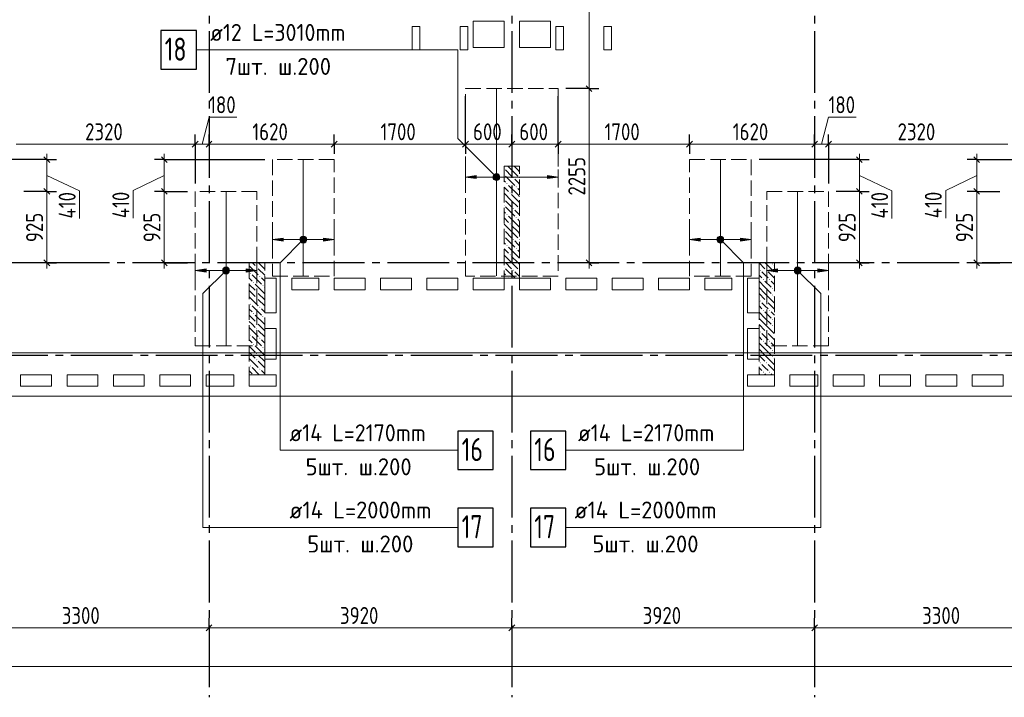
# Model space of a CAD drawing. Header units: millimetres. Extents: x 0 to 61017, y 0 to 42000.
# Tile 3 of 24: x 11347 to 24096, y 15970 to 24749. Entities that reach past the tile are written whole.
import ezdxf

# ---------------------------------------------------------------- set-up
doc = ezdxf.new("R2010")
doc.units = ezdxf.units.MM
doc.linetypes.add('______2', pattern=[270, 200, -70])
doc.linetypes.add('______5', pattern=[1100, 800, -100, 100, -100])
for name, color, linetype, lineweight in [('Standard', 7, 'Continuous', 25), ('ДОП Верх по У', 7, 'Continuous', 25), ('ЖБ Пилон', 180, 'Continuous', 25), ('Оси', 40, '______5', 18), ('Позиционная метка номер позиции', 7, 'Continuous', 13), ('Примечания', 7, 'Continuous', 25)]:
    doc.layers.add(name, color=color, linetype=linetype, lineweight=lineweight)
doc.layers.add('ЖБ Перекрытие верхний уровень', color=7, linetype='Continuous', lineweight=25, true_color=0xe0e0ff)
doc.styles.add('GOST 2.304-81', font='txt')
doc.styles.add('ISOCPEUR', font='txt')

msp = doc.modelspace()

# ---------------------------------------------------------------- hatches: boundary and pattern name
at = {"layer": 'ДОП Верх по У', "linetype": 'Continuous', "lineweight": 13, "transparency": 33554687}
for points in [[(17260, 22690), (17120, 22710), (17260, 22730)], [(14760, 21880), (14620, 21900), (14760, 21920)], [(20160, 21880), (20020, 21900), (20160, 21920)], [(13760, 21480), (13620, 21500), (13760, 21520)], [(21160, 21480), (21020, 21500), (21160, 21520)]]:
    msp.add_hatch(color=7, dxfattribs=at).paths.add_polyline_path(points, flags=16)
for points in [[(17488, 22691), (17488, 22729), (17482, 22710)], [(17488, 22729), (17501, 22678), (17501, 22742)], [(17488, 22729), (17488, 22691), (17501, 22678)], [(17501, 22742), (17520, 22672), (17520, 22748)], [(17501, 22742), (17501, 22678), (17520, 22672)], [(17520, 22748), (17520, 22672), (17539, 22678)], [(17520, 22748), (17539, 22678), (17539, 22742)], [(17539, 22742), (17539, 22678), (17552, 22691)], [(17539, 22742), (17552, 22691), (17552, 22729)], [(17552, 22729), (17552, 22691), (17557, 22710)], [(18180, 22690), (18320, 22710), (18180, 22730)], [(14988, 21919), (15001, 21868), (15001, 21932)], [(15001, 21932), (15020, 21862), (15020, 21938)], [(15001, 21932), (15001, 21868), (15020, 21862)], [(15020, 21938), (15020, 21862), (15039, 21868)], [(15020, 21938), (15039, 21868), (15039, 21932)], [(15039, 21932), (15039, 21868), (15052, 21881)], [(15039, 21932), (15052, 21881), (15052, 21919)], [(20388, 21919), (20401, 21868), (20401, 21932)], [(20401, 21932), (20420, 21862), (20420, 21938)], [(20401, 21932), (20401, 21868), (20420, 21862)], [(20420, 21938), (20420, 21862), (20439, 21868)], [(20420, 21938), (20439, 21868), (20439, 21932)], [(20439, 21932), (20439, 21868), (20452, 21881)], [(20439, 21932), (20452, 21881), (20452, 21919)], [(14988, 21881), (14988, 21919), (14982, 21900)], [(14988, 21919), (14988, 21881), (15001, 21868)], [(15052, 21919), (15052, 21881), (15057, 21900)], [(15280, 21880), (15420, 21900), (15280, 21920)], [(20388, 21881), (20388, 21919), (20382, 21900)], [(20388, 21919), (20388, 21881), (20401, 21868)], [(20452, 21919), (20452, 21881), (20457, 21900)], [(20680, 21880), (20820, 21900), (20680, 21920)], [(13988, 21481), (13988, 21519), (13982, 21500)], [(13988, 21519), (14001, 21468), (14001, 21532)], [(13988, 21519), (13988, 21481), (14001, 21468)], [(14001, 21532), (14020, 21462), (14020, 21538)], [(14001, 21532), (14001, 21468), (14020, 21462)], [(14020, 21538), (14020, 21462), (14039, 21468)], [(14020, 21538), (14039, 21468), (14039, 21532)], [(14039, 21532), (14039, 21468), (14052, 21481)], [(14039, 21532), (14052, 21481), (14052, 21519)], [(14052, 21519), (14052, 21481), (14057, 21500)], [(14280, 21480), (14420, 21500), (14280, 21520)], [(21388, 21481), (21388, 21519), (21382, 21500)], [(21388, 21519), (21401, 21468), (21401, 21532)], [(21388, 21519), (21388, 21481), (21401, 21468)], [(21401, 21532), (21420, 21462), (21420, 21538)], [(21401, 21532), (21401, 21468), (21420, 21462)], [(21420, 21538), (21420, 21462), (21439, 21468)], [(21420, 21538), (21439, 21468), (21439, 21532)], [(21439, 21532), (21439, 21468), (21452, 21481)], [(21439, 21532), (21452, 21481), (21452, 21519)], [(21452, 21519), (21452, 21481), (21457, 21500)], [(21680, 21480), (21820, 21500), (21680, 21520)]]:
    msp.add_hatch(color=7, dxfattribs=at).paths.add_polyline_path(points)
at = {"layer": 'ЖБ Пилон', "linetype": 'Continuous', "lineweight": 18, "transparency": 33554687}
for points in [[(17620, 22827), (17623, 22823), (17620, 22820)], [(17620, 22747), (17623, 22743), (17620, 22740)], [(17730, 22703), (17737, 22710), (17743, 22703), (17737, 22697)], [(17810, 22703), (17817, 22710), (17820, 22707), (17820, 22700), (17817, 22697)], [(17650, 22623), (17657, 22630), (17663, 22623), (17657, 22617)], [(17770, 22583), (17777, 22590), (17783, 22583), (17777, 22577)], [(17690, 22503), (17697, 22510), (17703, 22503), (17697, 22497)], [(17620, 22427), (17623, 22423), (17620, 22420)], [(17620, 22347), (17623, 22343), (17620, 22340)], [(17650, 22223), (17657, 22230), (17663, 22223), (17657, 22217)], [(17730, 22303), (17737, 22310), (17743, 22303), (17737, 22297)], [(17770, 22183), (17777, 22190), (17783, 22183), (17777, 22177)], [(17810, 22303), (17817, 22310), (17820, 22307), (17820, 22300), (17817, 22297)], [(17690, 22103), (17697, 22110), (17703, 22103), (17697, 22097)], [(17620, 22027), (17623, 22023), (17620, 22020)], [(17620, 21947), (17623, 21943), (17620, 21940)], [(17650, 21823), (17657, 21830), (17663, 21823), (17657, 21817)], [(17730, 21903), (17737, 21910), (17743, 21903), (17737, 21897)], [(17810, 21903), (17817, 21910), (17820, 21907), (17820, 21900), (17817, 21897)], [(17690, 21703), (17697, 21710), (17703, 21703), (17697, 21697)], [(17770, 21783), (17777, 21790), (17783, 21783), (17777, 21777)], [(14410, 21543), (14417, 21550), (14423, 21543), (14417, 21537)], [(17620, 21627), (17623, 21623), (17620, 21620)], [(17620, 21547), (17623, 21543), (17620, 21540)], [(21090, 21583), (21097, 21590), (21103, 21583), (21097, 21577)], [(14330, 21463), (14337, 21470), (14343, 21463), (14337, 21457)], [(14450, 21423), (14457, 21430), (14463, 21423), (14457, 21417)], [(17650, 21423), (17657, 21430), (17663, 21423), (17657, 21417)], [(17730, 21503), (17737, 21510), (17743, 21503), (17737, 21497)], [(17810, 21503), (17817, 21510), (17820, 21507), (17820, 21500), (17817, 21497)], [(20930, 21503), (20937, 21510), (20943, 21503), (20937, 21497)], [(21010, 21503), (21017, 21510), (21023, 21503), (21017, 21497)], [(14370, 21343), (14377, 21350), (14383, 21343), (14377, 21337)], [(14490, 21303), (14497, 21310), (14503, 21303), (14497, 21297)], [(20970, 21383), (20977, 21390), (20983, 21383), (20977, 21377)], [(21050, 21383), (21057, 21390), (21063, 21383), (21057, 21377)], [(14410, 21223), (14417, 21230), (14423, 21223), (14417, 21217)], [(21090, 21263), (21097, 21270), (21103, 21263), (21097, 21257)], [(21090, 21183), (21097, 21190), (21103, 21183), (21097, 21177)], [(14330, 21063), (14337, 21070), (14343, 21063), (14337, 21057)], [(14410, 21143), (14417, 21150), (14423, 21143), (14417, 21137)], [(20930, 21103), (20937, 21110), (20943, 21103), (20937, 21097)], [(21010, 21103), (21017, 21110), (21023, 21103), (21017, 21097)], [(14370, 20943), (14377, 20950), (14383, 20943), (14377, 20937)], [(14450, 21023), (14457, 21030), (14463, 21023), (14457, 21017)], [(14490, 20903), (14497, 20910), (14503, 20903), (14497, 20897)], [(20970, 20983), (20977, 20990), (20983, 20983), (20977, 20977)], [(21050, 20983), (21057, 20990), (21063, 20983), (21057, 20977)], [(14410, 20823), (14417, 20830), (14423, 20823), (14417, 20817)], [(21090, 20863), (21097, 20870), (21103, 20863), (21097, 20857)], [(21090, 20783), (21097, 20790), (21103, 20783), (21097, 20777)], [(14330, 20663), (14337, 20670), (14343, 20663), (14337, 20657)], [(14410, 20743), (14417, 20750), (14423, 20743), (14417, 20737)], [(20930, 20703), (20937, 20710), (20943, 20703), (20937, 20697)], [(21010, 20703), (21017, 20710), (21023, 20703), (21017, 20697)], [(14370, 20543), (14377, 20550), (14383, 20543), (14377, 20537)], [(14450, 20623), (14457, 20630), (14463, 20623), (14457, 20617)], [(20970, 20583), (20977, 20590), (20983, 20583), (20977, 20577)], [(21050, 20583), (21057, 20590), (21063, 20583), (21057, 20577)], [(14410, 20423), (14417, 20430), (14423, 20423), (14417, 20417)], [(14490, 20503), (14497, 20510), (14503, 20503), (14497, 20497)], [(21090, 20463), (21097, 20470), (21103, 20463), (21097, 20457)], [(14410, 20343), (14417, 20350), (14423, 20343), (14417, 20337)], [(20930, 20303), (20937, 20310), (20943, 20303), (20937, 20297)], [(21010, 20303), (21017, 20310), (21023, 20303), (21017, 20297)], [(21090, 20383), (21097, 20390), (21103, 20383), (21097, 20377)], [(14330, 20263), (14337, 20270), (14343, 20263), (14337, 20257)], [(14450, 20223), (14457, 20230), (14463, 20223), (14457, 20217)], [(20970, 20183), (20977, 20190), (20983, 20183), (20977, 20177)], [(21050, 20183), (21057, 20190), (21063, 20183), (21057, 20177)]]:
    msp.add_hatch(color=7, dxfattribs=at).paths.add_polyline_path(points, flags=16)
at = {"layer": 'Позиционная метка номер позиции', "linetype": 'Continuous', "lineweight": 13, "transparency": 33554687}
for points in [[(17488, 22678), (17531, 22753), (17477, 22699)], [(17477, 22699), (17531, 22753), (17509, 22753)], [(17477, 22699), (17509, 22753), (17477, 22721)], [(17477, 22721), (17509, 22753), (17488, 22742)], [(17488, 22678), (17552, 22742), (17531, 22753)], [(17509, 22667), (17552, 22742), (17488, 22678)], [(17509, 22667), (17563, 22721), (17552, 22742)], [(17531, 22667), (17563, 22721), (17509, 22667)], [(17531, 22667), (17563, 22699), (17563, 22721)], [(17563, 22699), (17531, 22667), (17552, 22678)], [(15052, 21868), (14988, 21932), (14977, 21911)], [(15063, 21889), (15009, 21943), (14988, 21932)], [(15063, 21889), (14988, 21932), (15052, 21868)], [(15063, 21911), (15031, 21943), (15009, 21943)], [(15063, 21911), (15009, 21943), (15063, 21889)], [(15031, 21943), (15063, 21911), (15052, 21932)], [(20377, 21911), (20409, 21943), (20388, 21932)], [(20409, 21943), (20377, 21911), (20377, 21889)], [(20409, 21943), (20377, 21889), (20431, 21943)], [(20431, 21943), (20377, 21889), (20388, 21868)], [(20431, 21943), (20388, 21868), (20452, 21932)], [(20452, 21932), (20388, 21868), (20409, 21857)], [(20452, 21932), (20409, 21857), (20463, 21911)], [(15052, 21868), (14977, 21911), (15031, 21857)], [(15031, 21857), (14977, 21911), (14977, 21889)], [(15031, 21857), (14977, 21889), (15009, 21857)], [(15009, 21857), (14977, 21889), (14988, 21868)], [(20463, 21911), (20409, 21857), (20431, 21857)], [(20463, 21911), (20431, 21857), (20463, 21889)], [(20463, 21889), (20431, 21857), (20452, 21868)], [(14052, 21468), (13988, 21532), (13977, 21511)], [(14052, 21468), (13977, 21511), (14031, 21457)], [(14031, 21457), (13977, 21511), (13977, 21489)], [(14031, 21457), (13977, 21489), (14009, 21457)], [(14009, 21457), (13977, 21489), (13988, 21468)], [(14063, 21489), (14009, 21543), (13988, 21532)], [(14063, 21489), (13988, 21532), (14052, 21468)], [(14063, 21511), (14031, 21543), (14009, 21543)], [(14063, 21511), (14009, 21543), (14063, 21489)], [(14031, 21543), (14063, 21511), (14052, 21532)], [(21377, 21511), (21409, 21543), (21388, 21532)], [(21409, 21543), (21377, 21511), (21377, 21489)], [(21409, 21543), (21377, 21489), (21431, 21543)], [(21431, 21543), (21377, 21489), (21388, 21468)], [(21431, 21543), (21388, 21468), (21452, 21532)], [(21452, 21532), (21388, 21468), (21409, 21457)], [(21452, 21532), (21409, 21457), (21463, 21511)], [(21463, 21511), (21409, 21457), (21431, 21457)], [(21463, 21511), (21431, 21457), (21463, 21489)], [(21463, 21489), (21431, 21457), (21452, 21468)]]:
    msp.add_hatch(color=7, dxfattribs=at).paths.add_polyline_path(points)

# ---------------------------------------------------------------- linework, layer by layer
at = {"layer": 'Standard', "color": 7, "linetype": 'Continuous', "lineweight": 13, "transparency": 33554687}
for p, q in [((18720, 26269), (18720, 23857)), ((18720, 23857), (18720, 21600)), ((13710, 23137), (13800, 23487)), ((13800, 23487), (14160, 23487)), ((21730, 23137), (21820, 23487)), ((21820, 23487), (22180, 23487)), ((11300, 23137), (13620, 23137)), ((13620, 23137), (13800, 23137)), ((13800, 23137), (15420, 23137)), ((15420, 23137), (17120, 23137)), ((17120, 23137), (17720, 23137)), ((17720, 23137), (18320, 23137)), ((18320, 23137), (20020, 23137)), ((20020, 23137), (21640, 23137)), ((21640, 23137), (21820, 23137)), ((21820, 23137), (24140, 23137)), ((11700, 22937), (11700, 23012)), ((13220, 22937), (13220, 23012)), ((22220, 22937), (22220, 23012)), ((23740, 22937), (23740, 23012)), ((11700, 22937), (11700, 22525)), ((13220, 22937), (13220, 22525)), ((22220, 22937), (22220, 22525)), ((23740, 22937), (23740, 22525)), ((11700, 22731), (12122, 22532)), ((13220, 22731), (12817, 22537)), ((22220, 22731), (22642, 22532)), ((23740, 22731), (23337, 22537)), ((12122, 22532), (12122, 22173)), ((12817, 22537), (12817, 22177)), ((22642, 22532), (22642, 22173)), ((23337, 22537), (23337, 22177)), ((11700, 21600), (11700, 21525)), ((13220, 21600), (13220, 21525)), ((18720, 21600), (18720, 21525)), ((22220, 21600), (22220, 21525)), ((23740, 21600), (23740, 21525)), ((10500, 16870), (13800, 16870)), ((13800, 16870), (17720, 16870)), ((17720, 16870), (21640, 16870)), ((21640, 16870), (24940, 16870)), ((49280, 16370), (7200, 16370))]:
    msp.add_line(p, q, dxfattribs=at)
at = {"layer": 'Standard', "color": 251, "linetype": 'Continuous', "lineweight": -3, "true_color": 0x656565, "transparency": 33554687}
for p, q in [((18720, 23857), (18595, 23857)), ((18720, 23857), (18845, 23857)), ((13620, 23137), (13620, 23262)), ((13800, 23137), (13800, 23262)), ((15420, 23137), (15420, 23262)), ((17120, 23137), (17120, 23262)), ((17720, 23137), (17720, 23262)), ((18320, 23137), (18320, 23262)), ((20020, 23137), (20020, 23262)), ((21640, 23137), (21640, 23262)), ((21820, 23137), (21820, 23262)), ((13620, 23137), (13620, 23012)), ((13620, 23137), (13620, 22625)), ((13800, 23137), (13800, 23012)), ((13800, 23137), (13800, 23137)), ((15420, 23137), (15420, 23012)), ((15420, 23137), (15420, 23037)), ((17120, 23137), (17120, 23012)), ((17720, 23137), (17720, 23012)), ((17720, 23137), (17720, 23137)), ((18320, 23137), (18320, 23012)), ((20020, 23137), (20020, 23012)), ((20020, 23137), (20020, 23037)), ((21640, 23137), (21640, 23012)), ((21640, 23137), (21640, 22995)), ((21820, 23137), (21820, 23012)), ((21820, 23137), (21820, 22625)), ((11700, 22937), (10400, 22937)), ((11700, 22937), (11575, 22937)), ((11700, 22937), (11825, 22937)), ((13220, 22937), (13095, 22937)), ((13220, 22937), (13345, 22937)), ((13220, 22937), (14520, 22937)), ((22220, 22937), (20920, 22937)), ((22220, 22937), (22095, 22937)), ((22220, 22937), (22345, 22937)), ((23740, 22937), (23615, 22937)), ((23740, 22937), (23865, 22937)), ((11700, 22525), (11400, 22525)), ((11700, 22525), (11575, 22525)), ((11700, 22525), (11825, 22525)), ((13220, 22525), (13095, 22525)), ((13220, 22525), (13345, 22525)), ((13220, 22525), (13520, 22525)), ((22220, 22525), (21920, 22525)), ((22220, 22525), (22095, 22525)), ((22220, 22525), (22345, 22525)), ((23740, 22525), (23615, 22525)), ((23740, 22525), (23865, 22525)), ((11700, 21600), (11400, 21600)), ((11700, 21600), (11575, 21600)), ((11700, 21600), (11825, 21600)), ((13220, 21600), (13095, 21600)), ((13220, 21600), (13345, 21600)), ((13220, 21600), (13520, 21600)), ((18720, 21600), (18420, 21600)), ((18720, 21600), (18595, 21600)), ((18720, 21600), (18845, 21600)), ((22220, 21600), (21920, 21600)), ((22220, 21600), (22095, 21600)), ((22220, 21600), (22345, 21600)), ((23740, 21600), (23615, 21600)), ((23740, 21600), (23865, 21600)), ((23740, 21600), (24040, 21600)), ((13800, 16870), (13800, 16995)), ((17720, 16870), (17720, 16995)), ((21640, 16870), (21640, 16995)), ((13800, 16870), (13800, 16745)), ((13800, 16870), (13800, 16418)), ((17720, 16870), (17720, 16745)), ((17720, 16870), (17720, 16418)), ((21640, 16870), (21640, 16745)), ((21640, 16870), (21640, 16418))]:
    msp.add_line(p, q, dxfattribs=at)
at = {"layer": 'Standard', "color": 7, "linetype": 'Continuous', "lineweight": 25, "transparency": 33554687}
for p, q in [((18682, 23894), (18757, 23819)), ((13582, 23099), (13657, 23174)), ((13762, 23099), (13837, 23174)), ((15382, 23099), (15457, 23174)), ((17082, 23099), (17157, 23174)), ((17682, 23099), (17757, 23174)), ((18282, 23099), (18357, 23174)), ((19982, 23099), (20057, 23174)), ((21602, 23099), (21677, 23174)), ((21782, 23099), (21857, 23174)), ((11662, 22974), (11737, 22899)), ((13182, 22974), (13257, 22899)), ((22182, 22974), (22257, 22899)), ((23702, 22974), (23777, 22899)), ((11662, 22562), (11737, 22487)), ((13182, 22562), (13257, 22487)), ((22182, 22562), (22257, 22487)), ((23702, 22562), (23777, 22487)), ((11662, 21638), (11737, 21562)), ((13182, 21638), (13257, 21562)), ((18682, 21638), (18757, 21562)), ((22182, 21638), (22257, 21562)), ((23702, 21638), (23777, 21562)), ((13762, 16833), (13837, 16907)), ((17682, 16833), (17757, 16907)), ((21602, 16833), (21677, 16907))]:
    msp.add_line(p, q, dxfattribs=at)
at = {"layer": 'Standard', "color": 254, "linetype": 'Continuous', "lineweight": 18, "true_color": 0xc4c4ff, "transparency": 33554687}
msp.add_lwpolyline([(7300, 20432), (49180, 20432), (49180, 37201), (7300, 37201), (7300, 20432)], dxfattribs=at)
at = {"layer": 'Standard', "color": 251, "linetype": 'Continuous', "lineweight": -3, "true_color": 0x656565, "transparency": 33554687}
for points in [[(18720, 23857), (18703, 23857), (18703, 23857), (18420, 23857)], [(17120, 23137), (17120, 23154), (17120, 23154), (17120, 23154), (17120, 23154), (17120, 23154), (17120, 23154), (17120, 23154), (17120, 23154), (17120, 23154), (17120, 23154), (17120, 23154), (17120, 23154), (17120, 23154), (17120, 23154), (17120, 23154), (17120, 23154), (17120, 23154), (17120, 23154), (17120, 23154), (17120, 23154), (17120, 23154), (17120, 23154), (17120, 23154), (17120, 23154), (17120, 23154), (17120, 23154), (17120, 23154), (17120, 23154), (17120, 23154), (17120, 23154), (17120, 23154), (17120, 23154), (17120, 23154), (17120, 23154), (17120, 23154), (17120, 23154), (17120, 23154), (17120, 23154), (17120, 23154), (17120, 23154), (17120, 23154), (17120, 23154), (17120, 23154), (17120, 23154), (17120, 23154), (17120, 23154), (17120, 23154), (17120, 23154), (17120, 23154), (17120, 23154), (17120, 23154), (17120, 23154), (17120, 23154), (17120, 23154), (17120, 23251), (17120, 23251), (17120, 23392), (17120, 23392), (17120, 23757)], [(18320, 23137), (18320, 23154), (18320, 23154), (18320, 23154), (18320, 23154), (18320, 23154), (18320, 23154), (18320, 23154), (18320, 23154), (18320, 23154), (18320, 23154), (18320, 23154), (18320, 23154), (18320, 23154), (18320, 23154), (18320, 23154), (18320, 23154), (18320, 23154), (18320, 23154), (18320, 23154), (18320, 23154), (18320, 23154), (18320, 23154), (18320, 23154), (18320, 23154), (18320, 23154), (18320, 23154), (18320, 23154), (18320, 23154), (18320, 23154), (18320, 23154), (18320, 23154), (18320, 23154), (18320, 23154), (18320, 23154), (18320, 23154), (18320, 23154), (18320, 23154), (18320, 23154), (18320, 23154), (18320, 23154), (18320, 23154), (18320, 23154), (18320, 23154), (18320, 23154), (18320, 23154), (18320, 23154), (18320, 23154), (18320, 23154), (18320, 23154), (18320, 23154), (18320, 23263), (18320, 23263), (18320, 23420), (18320, 23420), (18320, 23757)], [(23740, 22937), (24761, 22937), (24761, 22937), (25040, 22937)], [(23740, 22525), (24013, 22525), (24013, 22525), (24040, 22525)]]:
    msp.add_lwpolyline(points, dxfattribs=at)
at = {"layer": 'Standard', "color": 7, "linetype": 'Continuous', "lineweight": 13, "transparency": 33554687}
for points in [[(11700, 22525), (11700, 21785), (11700, 21785), (11700, 21600)], [(13220, 22525), (13220, 22256), (13220, 22256), (13220, 21600)], [(22220, 22525), (22220, 21785), (22220, 21785), (22220, 21600)], [(23740, 22525), (23740, 22311), (23740, 22311), (23740, 21600)]]:
    msp.add_lwpolyline(points, dxfattribs=at)
at = {"layer": 'ДОП Верх по У', "color": 7, "linetype": 'Continuous', "lineweight": 13, "transparency": 33554687}
for p, q in [((13793, 24357), (15835, 24357)), ((14820, 19170), (16884, 19170)), ((18556, 19170), (20620, 19170)), ((14820, 18170), (16928, 18170)), ((18512, 18170), (20620, 18170))]:
    msp.add_line(p, q, dxfattribs=at)
at = {"layer": 'ДОП Верх по У', "color": 7, "linetype": 'Continuous', "lineweight": 18, "transparency": 33554687}
for p, q in [((17520, 23851), (17520, 21431)), ((15020, 22932), (15020, 21432)), ((20420, 22932), (20420, 21432)), ((14020, 22518), (14020, 20532)), ((21420, 22518), (21420, 20532))]:
    msp.add_line(p, q, dxfattribs=at)
at = {"layer": 'ДОП Верх по У', "color": 251, "linetype": 'Continuous', "lineweight": 13, "true_color": 0x494949, "transparency": 33554687}
for p, q in [((17120, 22710), (17120, 22810)), ((17120, 22710), (17260, 22730)), ((17260, 22690), (17120, 22710)), ((17120, 22710), (17120, 22610)), ((17120, 22710), (17120, 22710)), ((17260, 22730), (17260, 22690)), ((17260, 22710), (17490, 22710)), ((17520, 22748), (17520, 22748)), ((17550, 22710), (18180, 22710)), ((18320, 22710), (18180, 22730)), ((18180, 22730), (18180, 22690)), ((18180, 22690), (18320, 22710)), ((18320, 22710), (18320, 22810)), ((18320, 22710), (18320, 22610)), ((18320, 22710), (18320, 22710)), ((17520, 22672), (17520, 22672)), ((14620, 21900), (14620, 22000)), ((15020, 21938), (15020, 21938)), ((15420, 21900), (15420, 22000)), ((20020, 21900), (20020, 22000)), ((20420, 21938), (20420, 21938)), ((20820, 21900), (20820, 22000)), ((14620, 21900), (14760, 21920)), ((14760, 21880), (14620, 21900)), ((14620, 21900), (14620, 21800)), ((14620, 21900), (14620, 21900)), ((14760, 21920), (14760, 21880)), ((14760, 21900), (14990, 21900)), ((15020, 21862), (15020, 21862)), ((15050, 21900), (15280, 21900)), ((15420, 21900), (15280, 21920)), ((15280, 21920), (15280, 21880)), ((15280, 21880), (15420, 21900)), ((15420, 21900), (15420, 21800)), ((15420, 21900), (15420, 21900)), ((20020, 21900), (20160, 21920)), ((20160, 21880), (20020, 21900)), ((20020, 21900), (20020, 21800)), ((20020, 21900), (20020, 21900)), ((20160, 21920), (20160, 21880)), ((20160, 21900), (20390, 21900)), ((20420, 21862), (20420, 21862)), ((20450, 21900), (20680, 21900)), ((20820, 21900), (20680, 21920)), ((20680, 21920), (20680, 21880)), ((20680, 21880), (20820, 21900)), ((20820, 21900), (20820, 21800)), ((20820, 21900), (20820, 21900)), ((13620, 21500), (13620, 21600)), ((14420, 21500), (14420, 21600)), ((21020, 21500), (21020, 21600)), ((21820, 21500), (21820, 21600)), ((13620, 21500), (13760, 21520)), ((13760, 21480), (13620, 21500)), ((13620, 21500), (13620, 21400)), ((13620, 21500), (13620, 21500)), ((13760, 21520), (13760, 21480)), ((13760, 21500), (13990, 21500)), ((14020, 21538), (14020, 21538)), ((14020, 21462), (14020, 21462)), ((14050, 21500), (14280, 21500)), ((14420, 21500), (14280, 21520)), ((14280, 21520), (14280, 21480)), ((14280, 21480), (14420, 21500)), ((14420, 21500), (14420, 21400)), ((14420, 21500), (14420, 21500)), ((21020, 21500), (21160, 21520)), ((21160, 21480), (21020, 21500)), ((21020, 21500), (21020, 21400)), ((21020, 21500), (21020, 21500)), ((21160, 21520), (21160, 21480)), ((21160, 21500), (21390, 21500)), ((21420, 21538), (21420, 21538)), ((21420, 21462), (21420, 21462)), ((21450, 21500), (21680, 21500)), ((21820, 21500), (21680, 21520)), ((21680, 21520), (21680, 21480)), ((21680, 21480), (21820, 21500)), ((21820, 21500), (21820, 21400)), ((21820, 21500), (21820, 21500))]:
    msp.add_line(p, q, dxfattribs=at)
at = {"layer": 'ДОП Верх по У', "color": 7, "linetype": 'Continuous', "lineweight": 25, "transparency": 33554687}
for points in [[(13175, 24107), (13635, 24107), (13635, 24607), (13175, 24607), (13175, 24107)], [(17020, 18920), (17480, 18920), (17480, 19420), (17020, 19420), (17020, 18920)], [(17960, 18920), (18420, 18920), (18420, 19420), (17960, 19420), (17960, 18920)], [(17020, 17920), (17480, 17920), (17480, 18420), (17020, 18420), (17020, 17920)], [(17960, 17920), (18420, 17920), (18420, 18420), (17960, 18420), (17960, 17920)]]:
    msp.add_lwpolyline(points, dxfattribs=at)
at = {"layer": 'ДОП Верх по У', "color": 251, "linetype": 'Continuous', "lineweight": 13, "true_color": 0x494949, "transparency": 33554687}
for centre in [(17520, 22710), (15020, 21900), (20420, 21900), (14020, 21500), (21420, 21500)]:
    msp.add_circle(centre, 37.5, dxfattribs=at)
at = {"layer": 'ЖБ Перекрытие верхний уровень', "color": 7, "linetype": 'Continuous', "lineweight": 18, "transparency": 33554687}
for p, q in [((16530, 24660), (16430, 24660)), ((16430, 24660), (16430, 24360)), ((16530, 24360), (16530, 24660)), ((17150, 24660), (17050, 24660)), ((17050, 24660), (17050, 24360)), ((17150, 24360), (17150, 24660)), ((17620, 24730), (17220, 24730)), ((17220, 24730), (17220, 24390)), ((17620, 24390), (17620, 24730)), ((18220, 24730), (17820, 24730)), ((17820, 24730), (17820, 24390)), ((18220, 24730), (17820, 24730)), ((17820, 24730), (17820, 24390)), ((18220, 24390), (18220, 24730)), ((18220, 24390), (18220, 24730)), ((18390, 24660), (18290, 24660)), ((18290, 24660), (18290, 24360)), ((18390, 24360), (18390, 24660)), ((19010, 24660), (18910, 24660)), ((18910, 24660), (18910, 24360)), ((19010, 24360), (19010, 24660)), ((16430, 24360), (16530, 24360)), ((17050, 24360), (17150, 24360)), ((17220, 24390), (17620, 24390)), ((17820, 24390), (18220, 24390)), ((17820, 24390), (18220, 24390)), ((18290, 24360), (18390, 24360)), ((18910, 24360), (19010, 24360)), ((14520, 20950), (14520, 21400)), ((14520, 21400), (14670, 21400)), ((14670, 21400), (14670, 20950)), ((14870, 21400), (15220, 21400)), ((14870, 21250), (14870, 21400)), ((15220, 21400), (15220, 21250)), ((15420, 21250), (15420, 21400)), ((15420, 21400), (15820, 21400)), ((15820, 21400), (15820, 21250)), ((16020, 21400), (16420, 21400)), ((16020, 21250), (16020, 21400)), ((16420, 21400), (16420, 21250)), ((16620, 21400), (17020, 21400)), ((16620, 21250), (16620, 21400)), ((17020, 21400), (17020, 21250)), ((17220, 21250), (17220, 21400)), ((17220, 21400), (17620, 21400)), ((17620, 21400), (17620, 21250)), ((17820, 21250), (17820, 21400)), ((17820, 21400), (18220, 21400)), ((18220, 21400), (18220, 21250)), ((18420, 21250), (18420, 21400)), ((18420, 21400), (18820, 21400)), ((18820, 21400), (18820, 21250)), ((19020, 21250), (19020, 21400)), ((19020, 21400), (19420, 21400)), ((19420, 21400), (19420, 21250)), ((19620, 21400), (20020, 21400)), ((19620, 21250), (19620, 21400)), ((20020, 21400), (20020, 21250)), ((20220, 21250), (20220, 21400)), ((20220, 21400), (20570, 21400)), ((20570, 21400), (20570, 21250)), ((20770, 20950), (20770, 21400)), ((20770, 21400), (20920, 21400)), ((20920, 21400), (20920, 20950)), ((15220, 21250), (14870, 21250)), ((15820, 21250), (15420, 21250)), ((16420, 21250), (16020, 21250)), ((17020, 21250), (16620, 21250)), ((17620, 21250), (17220, 21250)), ((18220, 21250), (17820, 21250)), ((18820, 21250), (18420, 21250)), ((19420, 21250), (19020, 21250)), ((20020, 21250), (19620, 21250)), ((20570, 21250), (20220, 21250)), ((14670, 20950), (14520, 20950)), ((20920, 20950), (20770, 20950)), ((14520, 20350), (14520, 20750)), ((14520, 20750), (14670, 20750)), ((14670, 20750), (14670, 20350)), ((20770, 20350), (20770, 20750)), ((20770, 20750), (20920, 20750)), ((20920, 20750), (20920, 20350)), ((14670, 20350), (14520, 20350)), ((20920, 20350), (20770, 20350)), ((11360, 20000), (11360, 20150)), ((11360, 20150), (11760, 20150)), ((11760, 20150), (11760, 20000)), ((11960, 20000), (11960, 20150)), ((11960, 20150), (12360, 20150)), ((12360, 20150), (12360, 20000)), ((12560, 20000), (12560, 20150)), ((12560, 20150), (12960, 20150)), ((12960, 20150), (12960, 20000)), ((13160, 20000), (13160, 20150)), ((13160, 20150), (13560, 20150)), ((13560, 20150), (13560, 20000)), ((13760, 20000), (13760, 20150)), ((13760, 20150), (14120, 20150)), ((14120, 20150), (14120, 20000)), ((14320, 20000), (14320, 20150)), ((14320, 20150), (14670, 20150)), ((14670, 20150), (14670, 20000)), ((20770, 20000), (20770, 20150)), ((20770, 20150), (21120, 20150)), ((21120, 20150), (21120, 20000)), ((21320, 20000), (21320, 20150)), ((21320, 20150), (21680, 20150)), ((21680, 20150), (21680, 20000)), ((21880, 20150), (22280, 20150)), ((21880, 20000), (21880, 20150)), ((22280, 20150), (22280, 20000)), ((22480, 20000), (22480, 20150)), ((22480, 20150), (22880, 20150)), ((22880, 20150), (22880, 20000)), ((23080, 20000), (23080, 20150)), ((23080, 20150), (23480, 20150)), ((23480, 20150), (23480, 20000)), ((23680, 20150), (24080, 20150)), ((23680, 20000), (23680, 20150)), ((24080, 20150), (24080, 20000)), ((11760, 20000), (11360, 20000)), ((12360, 20000), (11960, 20000)), ((12960, 20000), (12560, 20000)), ((13560, 20000), (13160, 20000)), ((14120, 20000), (13760, 20000)), ((14670, 20000), (14320, 20000)), ((21120, 20000), (20770, 20000)), ((21680, 20000), (21320, 20000)), ((22280, 20000), (21880, 20000)), ((22880, 20000), (22480, 20000)), ((23480, 20000), (23080, 20000)), ((24080, 20000), (23680, 20000)), ((7100, 19870), (28240, 19870))]:
    msp.add_line(p, q, dxfattribs=at)
at = {"layer": 'ЖБ Пилон', "color": 253, "linetype": '______2', "lineweight": 13, "true_color": 0xa0a0a0, "transparency": 33554687}
for p, q in [((17620, 22850), (17620, 21400)), ((17820, 22850), (17620, 22850)), ((17820, 21400), (17820, 22850)), ((14320, 21600), (14320, 20150)), ((14520, 21600), (14320, 21600)), ((14520, 20150), (14520, 21600)), ((20920, 21600), (20920, 20150)), ((21120, 21600), (20920, 21600)), ((21120, 20150), (21120, 21600)), ((17620, 21400), (17820, 21400)), ((14320, 20150), (14520, 20150)), ((20920, 20150), (21120, 20150))]:
    msp.add_line(p, q, dxfattribs=at)
at = {"layer": 'ЖБ Пилон', "color": 9, "linetype": 'Continuous', "lineweight": 18, "true_color": 0xc7c7c7, "transparency": 33554687}
for p, q in [((17717, 22803), (17670, 22850)), ((17750, 22850), (17797, 22803)), ((17637, 22803), (17717, 22723)), ((17637, 22723), (17757, 22603)), ((17717, 22803), (17797, 22723)), ((17797, 22803), (17820, 22780)), ((17620, 22660), (17637, 22643)), ((17620, 22580), (17677, 22523)), ((17797, 22483), (17677, 22603)), ((17797, 22643), (17757, 22683)), ((17820, 22620), (17797, 22643)), ((17717, 22403), (17620, 22500)), ((17717, 22483), (17797, 22403)), ((17797, 22563), (17820, 22540)), ((17797, 22483), (17820, 22460)), ((17637, 22403), (17717, 22323)), ((17637, 22323), (17757, 22203)), ((17717, 22403), (17797, 22323)), ((17797, 22403), (17820, 22380)), ((17620, 22260), (17637, 22243)), ((17797, 22083), (17677, 22203)), ((17797, 22243), (17757, 22283)), ((17820, 22220), (17797, 22243)), ((17620, 22180), (17677, 22123)), ((17717, 22003), (17620, 22100)), ((17717, 22083), (17797, 22003)), ((17797, 22163), (17820, 22140)), ((17797, 22083), (17820, 22060)), ((17637, 22003), (17717, 21923)), ((17717, 22003), (17797, 21923)), ((17797, 22003), (17820, 21980)), ((17620, 21860), (17637, 21843)), ((17637, 21923), (17757, 21803)), ((17797, 21683), (17677, 21803)), ((17797, 21843), (17757, 21883)), ((17820, 21820), (17797, 21843)), ((17620, 21780), (17677, 21723)), ((17717, 21603), (17620, 21700)), ((17717, 21683), (17797, 21603)), ((17797, 21763), (17820, 21740)), ((17797, 21683), (17820, 21660)), ((14320, 21560), (14437, 21443)), ((14397, 21563), (14360, 21600)), ((14440, 21600), (14517, 21523)), ((17637, 21603), (17717, 21523)), ((17717, 21603), (17797, 21523)), ((17797, 21603), (17820, 21580)), ((20920, 21600), (20997, 21523)), ((21000, 21600), (21117, 21483)), ((21117, 21563), (21120, 21560)), ((14357, 21443), (14477, 21323)), ((14437, 21523), (14520, 21440)), ((17620, 21460), (17637, 21443)), ((17637, 21523), (17757, 21403)), ((17797, 21443), (17757, 21483)), ((17820, 21420), (17797, 21443)), ((20920, 21440), (20957, 21403)), ((20997, 21443), (20957, 21483)), ((21037, 21403), (20997, 21443)), ((21037, 21483), (21120, 21400)), ((14320, 21400), (14357, 21363)), ((14320, 21320), (14397, 21243)), ((14517, 21203), (14397, 21323)), ((14520, 21360), (14477, 21403)), ((17680, 21400), (17677, 21403)), ((20997, 21283), (20920, 21360)), ((20997, 21363), (21077, 21283)), ((21077, 21363), (21120, 21320)), ((14357, 21203), (14320, 21240)), ((14397, 21163), (14357, 21203)), ((14437, 21203), (14517, 21123)), ((14517, 21283), (14520, 21280)), ((14517, 21203), (14520, 21200)), ((20920, 21280), (20997, 21203)), ((20920, 21200), (20997, 21123)), ((20997, 21283), (21077, 21203)), ((20997, 21203), (21117, 21083)), ((21120, 21240), (21117, 21243)), ((21117, 21163), (21120, 21160)), ((14320, 21160), (14437, 21043)), ((14357, 21043), (14477, 20923)), ((14437, 21123), (14520, 21040)), ((20920, 21040), (20957, 21003)), ((20997, 21043), (20957, 21083)), ((21037, 21003), (20997, 21043)), ((21037, 21083), (21120, 21000)), ((14320, 21000), (14357, 20963)), ((14320, 20920), (14397, 20843)), ((14517, 20803), (14397, 20923)), ((14520, 20960), (14477, 21003)), ((20997, 20883), (20920, 20960)), ((20997, 20963), (21077, 20883)), ((21077, 20963), (21120, 20920)), ((14357, 20803), (14320, 20840)), ((14397, 20763), (14357, 20803)), ((14437, 20803), (14517, 20723)), ((14517, 20883), (14520, 20880)), ((14517, 20803), (14520, 20800)), ((20920, 20880), (20997, 20803)), ((20920, 20800), (20997, 20723)), ((20997, 20883), (21077, 20803)), ((20997, 20803), (21117, 20683)), ((21120, 20840), (21117, 20843)), ((14320, 20760), (14437, 20643)), ((14437, 20723), (14520, 20640)), ((20997, 20643), (20957, 20683)), ((21037, 20683), (21120, 20600)), ((21117, 20763), (21120, 20760)), ((14320, 20600), (14357, 20563)), ((14357, 20643), (14477, 20523)), ((14520, 20560), (14477, 20603)), ((20920, 20640), (20957, 20603)), ((20997, 20483), (20920, 20560)), ((21037, 20603), (20997, 20643)), ((20997, 20563), (21077, 20483)), ((21077, 20563), (21120, 20520)), ((14320, 20520), (14397, 20443)), ((14357, 20403), (14320, 20440)), ((14397, 20363), (14357, 20403)), ((14517, 20403), (14397, 20523)), ((14437, 20403), (14517, 20323)), ((14517, 20483), (14520, 20480)), ((14517, 20403), (14520, 20400)), ((20920, 20480), (20997, 20403)), ((20920, 20400), (20997, 20323)), ((20997, 20483), (21077, 20403)), ((20997, 20403), (21117, 20283)), ((21120, 20440), (21117, 20443)), ((14320, 20360), (14437, 20243)), ((14437, 20323), (14520, 20240)), ((20997, 20243), (20957, 20283)), ((21037, 20283), (21120, 20200)), ((21117, 20363), (21120, 20360)), ((14320, 20200), (14357, 20163)), ((14357, 20243), (14450, 20150)), ((14520, 20160), (14477, 20203)), ((20920, 20240), (20957, 20203)), ((20930, 20150), (20920, 20160)), ((21037, 20203), (20997, 20243)), ((20997, 20163), (21010, 20150)), ((21077, 20163), (21090, 20150))]:
    msp.add_line(p, q, dxfattribs=at)
at = {"layer": 'Оси', "color": 8, "linetype": '______5', "lineweight": -3, "transparency": 33554687}
for p, q in [((13800, 40000), (13800, 15970)), ((21640, 40000), (21640, 15970)), ((17720, 38900), (17720, 15970)), ((49910, 21600), (3600, 21600)), ((50210, 20400), (3600, 20400))]:
    msp.add_line(p, q, dxfattribs=at)
at = {"layer": 'Позиционная метка номер позиции', "color": 7, "linetype": 'Continuous', "lineweight": 13, "transparency": 33554687}
for p, q in [((17488, 22742), (17488, 22742)), ((17552, 22742), (17552, 22742)), ((17488, 22678), (17488, 22678)), ((17552, 22678), (17552, 22678)), ((14988, 21932), (14988, 21932)), ((15052, 21932), (15052, 21932)), ((20388, 21932), (20388, 21932)), ((20452, 21932), (20452, 21932)), ((14988, 21868), (14988, 21868)), ((15052, 21868), (15052, 21868)), ((20388, 21868), (20388, 21868)), ((20452, 21868), (20452, 21868)), ((13988, 21532), (13988, 21532)), ((13988, 21468), (13988, 21468)), ((14052, 21532), (14052, 21532)), ((14052, 21468), (14052, 21468)), ((21388, 21532), (21388, 21532)), ((21388, 21468), (21388, 21468)), ((21452, 21532), (21452, 21532)), ((21452, 21468), (21452, 21468))]:
    msp.add_line(p, q, dxfattribs=at)
for points in [[(17520, 22710), (17020, 23210), (17020, 24357), (13635, 24357)], [(15020, 21900), (14720, 21600), (14720, 19170), (17020, 19170)], [(20420, 21900), (20720, 21600), (20720, 19170), (18420, 19170)], [(14020, 21500), (13720, 21200), (13720, 18170), (17020, 18170)], [(21420, 21500), (21720, 21200), (21720, 18170), (18420, 18170)]]:
    msp.add_lwpolyline(points, dxfattribs=at)
for centre in [(17520, 22710), (15020, 21900), (20420, 21900), (14020, 21500), (21420, 21500)]:
    msp.add_circle(centre, 45, dxfattribs=at)
at = {"layer": 'Примечания', "color": 7, "linetype": '______2', "lineweight": 18, "transparency": 33554687}
for p, q in [((17120, 23857), (18320, 23857)), ((17120, 21425), (17120, 23857)), ((18320, 23857), (18320, 21425)), ((15420, 22937), (14620, 22937)), ((14620, 22937), (14620, 21425)), ((15420, 21425), (15420, 22937)), ((20020, 22937), (20820, 22937)), ((20020, 21425), (20020, 22937)), ((20820, 22937), (20820, 21425)), ((14420, 22525), (13620, 22525)), ((13620, 22525), (13620, 20525)), ((14420, 20525), (14420, 22525)), ((21020, 22525), (21820, 22525)), ((21020, 20525), (21020, 22525)), ((21820, 22525), (21820, 20525)), ((14620, 21425), (15420, 21425)), ((18320, 21425), (17120, 21425)), ((20820, 21425), (20020, 21425)), ((13620, 20525), (14420, 20525)), ((21820, 20525), (21020, 20525))]:
    msp.add_line(p, q, dxfattribs=at)

# ---------------------------------------------------------------- texts
at = {"layer": 'Standard', "color": 7, "linetype": 'Continuous', "lineweight": 25, "transparency": 33554687, "char_height": 220, "attachment_point": 7, "style": 'GOST 2.304-81'}
for s, insert, width in [('180', (13800, 23537), 485.09), ('180', (21820, 23537), 485.08), ('2320', (12194, 23187), 657.05), ('1620', (14360, 23187), 625.74), ('1700', (16020, 23187), 625.74), ('600', (17217, 23187), 531.97), ('600', (17817, 23187), 531.97), ('1700', (18920, 23187), 625.74), ('1620', (20580, 23187), 625.73), ('2320', (22714, 23187), 657.05), ('3300', (11892, 16920), 641.48), ('3920', (15494, 16920), 657.05), ('3920', (19414, 16920), 657.05), ('3300', (23032, 16920), 641.48)]:
    msp.add_mtext(s, dxfattribs=dict(at, insert=insert, width=width))
at = {"layer": 'Standard', "color": 7, "linetype": 'Continuous', "lineweight": 25, "transparency": 33554687, "char_height": 220, "attachment_point": 7, "rotation": 90, "style": 'GOST 2.304-81'}
for s, insert, width in [('2255', (18670, 22471), 641.48), ('410', (12072, 22173), 485.09), ('410', (12767, 22177), 485.09), ('410', (22592, 22173), 485.09), ('410', (23287, 22177), 485.09), ('925', (11650, 21867), 516.39), ('925', (13170, 21867), 516.39), ('925', (22170, 21867), 516.39), ('925', (23690, 21867), 516.39)]:
    msp.add_mtext(s, dxfattribs=dict(at, insert=insert, width=width))
at = {"layer": 'ДОП Верх по У', "color": 7, "linetype": 'Continuous', "lineweight": 13, "transparency": 33554687, "attachment_point": 7, "style": 'ISOCPEUR'}
for s, insert, char_height, width in [('\\W0.94;ø12 L=3010mm ', (13813, 24474), 220, 2104.38), ('\\W0.75;18', (13225, 24217), 300, 472.27), ('\\W0.97;7шт. ш.200 ', (14011, 24034), 220, 1712.33), ('\\W0.94;ø14 L=2170mm ', (14840, 19287), 220, 2126.49), ('\\W0.94;ø14 L=2170mm ', (18576, 19287), 220, 2126.49), ('\\W0.75;16', (17070, 19030), 300, 472.29), ('\\W0.75;16', (18010, 19030), 300, 472.29), ('\\W0.97;5шт. ш.200 ', (15049, 18847), 220, 1712.33), ('\\W0.97;5шт. ш.200 ', (18785, 18847), 220, 1712.33), ('\\W0.96;ø14 L=2000mm ', (14840, 18287), 220, 2172.6), ('\\W0.96;ø14 L=2000mm ', (18532, 18287), 220, 2172.61), ('\\W0.75;17', (17070, 18030), 300, 472.29), ('\\W0.75;17', (18010, 18030), 300, 472.29), ('\\W0.97;5шт. ш.200 ', (15071, 17847), 220, 1712.33), ('\\W0.97;5шт. ш.200 ', (18763, 17847), 220, 1712.34)]:
    msp.add_mtext(s, dxfattribs=dict(at, insert=insert, char_height=char_height, width=width))

doc.saveas('drawing.dxf')
